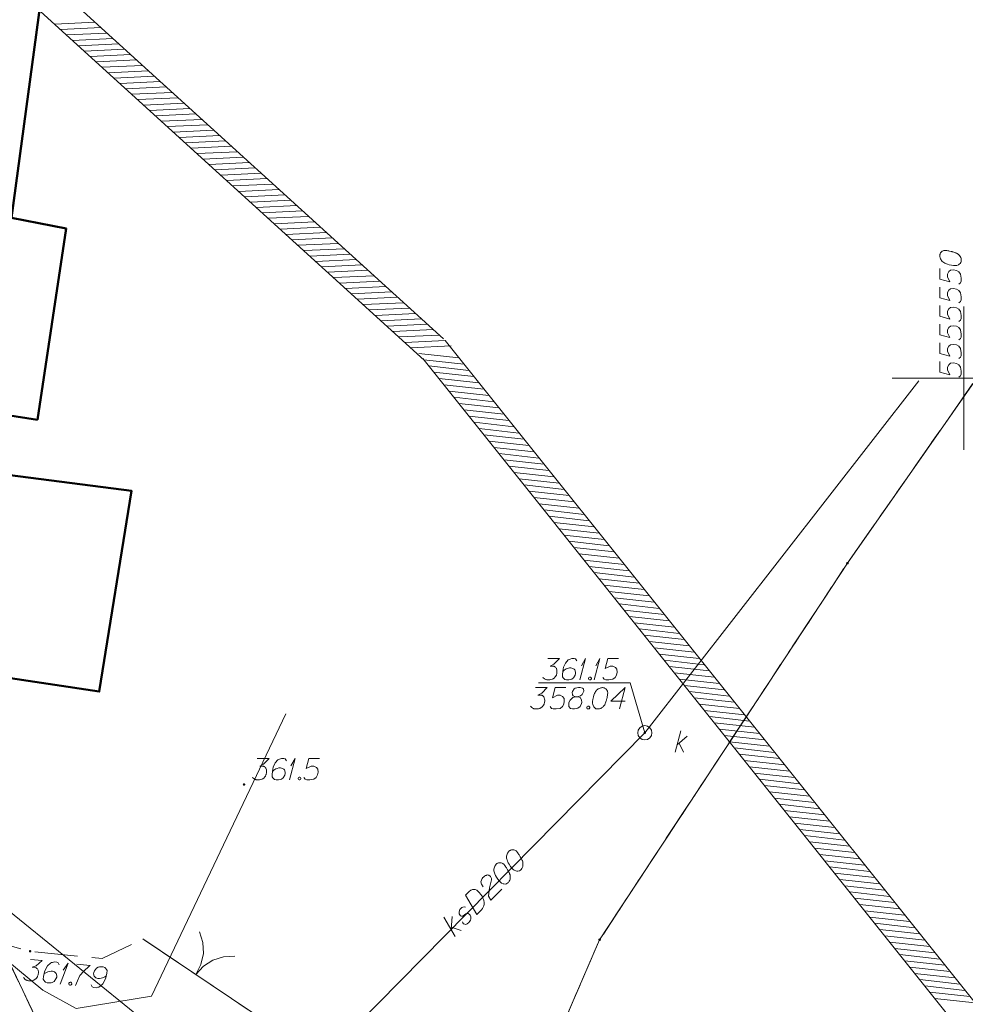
# Model space of a CAD drawing. Header units: metres. Extents: x 5554594 to 5556205, y 5636132 to 5636668.
# Tile 166 of 168: x 5555517 to 5555550, y 5636428 to 5636463. Entities that reach past the tile are written whole.
import ezdxf

# ---------------------------------------------------------------- set-up
doc = ezdxf.new("R2010")
doc.units = ezdxf.units.M
doc.header["$MEASUREMENT"] = 0
doc.header["$XCLIPFRAME"] = 0
for name, pattern in [('L_0_06', [2, 1.5, -0.5]), ('PRZER1-1', [2, 1, -1]), ('PRZER3-1', [4, 3, -1])]:
    doc.linetypes.add(name, pattern=pattern)
for name, color, linetype, lineweight in [('#digitalizacja', 7, 'Continuous', 18), ('#RASTER', 7, 'Continuous', 18), ('#skartowane', 7, 'Continuous', 18), ('#zakres', 7, 'Continuous', 18)]:
    doc.layers.add(name, color=color, linetype=linetype, lineweight=lineweight)
for name, color, linetype, lineweight, true_color in [('GEPPGD', 96, 'Continuous', 18, 0x008000), ('GESBZO', 18, 'Continuous', 50, 0x0a0909), ('GESDZI', 18, 'Continuous', 18, 0x0a0909), ('GESKKL', 96, 'PRZER3-1', 18, 0x008000), ('GESUZY', 96, 'PRZER1-1', 18, 0x008000)]:
    doc.layers.add(name, color=color, linetype=linetype, lineweight=lineweight, true_color=true_color)
picture_1 = doc.add_image_def('image2.tif', size_in_pixel=(18897, 11811))

# ---------------------------------------------------------------- blocks, each defined once
blk = doc.blocks.new('EPPGN')
blk.add_hatch(color=0).paths.add_polyline_path([(0, -0.09), (-0.027812, -0.085595), (-0.052901, -0.072812), (-0.072812, -0.052901), (-0.085595, -0.027812), (-0.09, 0), (-0.085595, 0.027812), (-0.072812, 0.052901), (-0.052901, 0.072812), (-0.027812, 0.085595), (0, 0.09), (0.027812, 0.085595), (0.052901, 0.072812), (0.072812, 0.052901), (0.085595, 0.027812), (0.09, 0), (0.085595, -0.027812), (0.072812, -0.052901), (0.052901, -0.072812), (0.027812, -0.085595)])
blk = doc.blocks.new('SLBRA')
at = {"color": 0, "flags": 128}
for points in [[(0, 0), (-0.068148, -0.517638), (-0.267949, -1), (-0.585786, -1.414214), (-1, -1.732051)], [(1, -1.732051), (0.585786, -1.414214), (0.267949, -1), (0.068148, -0.517638), (0, 0)]]:
    blk.add_lwpolyline(points, dxfattribs=at)
blk = doc.blocks.new('*U278')
at = {"layer": '#skartowane', "color": 7, "linetype": 'ByBlock', "lineweight": 18}
for q in [(5555526.455, 5636435.971), (5555526.508, 5636436.467)]:
    blk.add_line((5555526.656, 5636436.721), q, dxfattribs=at)
blk = doc.blocks.new('*U293')
at = {"layer": '#skartowane', "color": 7, "linetype": 'ByBlock', "lineweight": 18}
for q in [(5555518.45, 5636428.842), (5555518.554, 5636429.33)]:
    blk.add_line((5555518.727, 5636429.568), q, dxfattribs=at)
blk = doc.blocks.new('*U1594')
at = {"layer": '#digitalizacja', "color": 36, "linetype": 'ByBlock', "lineweight": 18, "true_color": 0x803300}
for p, q in [((5555539.921, 5636436.934), (5555540.122, 5636437.684)), ((5555539.992, 5636437.199), (5555540.346, 5636437.495)), ((5555540.063, 5636437.259), (5555540.216, 5636436.934))]:
    blk.add_line(p, q, dxfattribs=at)
blk = doc.blocks.new('*U1595')
at = {"layer": '#digitalizacja', "color": 36, "linetype": 'ByBlock', "lineweight": 18, "true_color": 0x803300}
for q in [(5555536.595, 5636439.462), (5555536.648, 5636439.958)]:
    blk.add_line((5555536.795, 5636440.212), q, dxfattribs=at)
blk = doc.blocks.new('*U1596')
at = {"layer": '#digitalizacja', "color": 36, "linetype": 'ByBlock', "lineweight": 18, "true_color": 0x803300}
for q in [(5555537.097, 5636439.462), (5555537.15, 5636439.958)]:
    blk.add_line((5555537.297, 5636440.212), q, dxfattribs=at)
blk = doc.blocks.new('*U1597')
at = {"layer": '#digitalizacja', "color": 36, "linetype": 'ByBlock', "lineweight": 18, "true_color": 0x803300}
for p, q in [((5555532.239, 5636430.506), (5555531.845, 5636431.175)), ((5555532.099, 5636430.743), (5555532.137, 5636431.202)), ((5555532.107, 5636430.835), (5555532.446, 5636430.716))]:
    blk.add_line(p, q, dxfattribs=at)

msp = doc.modelspace()

# ---------------------------------------------------------------- hatches: boundary and pattern name
at = {"layer": '#digitalizacja', "linetype": 'Continuous', "lineweight": 18}
h = msp.add_hatch(color=7, dxfattribs=at)
edge = h.paths.add_edge_path()
edge.add_arc((5555538.864, 5636437.616), 0.045, 0, 360)
at = {"layer": '#skartowane', "linetype": 'Continuous', "lineweight": 18}
h = msp.add_hatch(color=7, dxfattribs=at)
edge = h.paths.add_edge_path()
edge.add_arc((5555524.87, 5636435.81), 0.045, 0, 360)
h = msp.add_hatch(color=7, dxfattribs=at)
edge = h.paths.add_edge_path()
edge.add_arc((5555517.4, 5636429.99), 0.045, 0, 360)

# ---------------------------------------------------------------- linework, layer by layer
at = {"layer": '#digitalizacja', "color": 36, "linetype": 'Continuous', "lineweight": 18, "true_color": 0x803300}
for p, q in [((5555538.864, 5636437.616), (5555548.432, 5636449.9)), ((5555497.54, 5636446.88), (5555525.6, 5636424.155)), ((5555525.6, 5636424.155), (5555538.864, 5636437.616))]:
    msp.add_line(p, q, dxfattribs=at)
at = {"layer": '#digitalizacja', "color": 5, "linetype": 'Continuous', "lineweight": 18, "flags": 128}
msp.add_lwpolyline([(5555526.327, 5636438.276), (5555521.638, 5636428.426), (5555519.005, 5636427.984), (5555517.838, 5636428.631), (5555496.921, 5636445.974)], dxfattribs=at)
at = {"layer": '#digitalizacja', "color": 36, "linetype": 'Continuous', "lineweight": 18, "true_color": 0x803300, "flags": 128}
for points in [[(5555535.473, 5636440.212), (5555535.886, 5636440.212), (5555535.691, 5636440.011), (5555535.561, 5636439.946), (5555535.668, 5636439.946), (5555535.691, 5636439.94), (5555535.703, 5636439.934), (5555535.715, 5636439.928), (5555535.727, 5636439.922), (5555535.75, 5636439.905), (5555535.762, 5636439.887), (5555535.774, 5636439.869), (5555535.78, 5636439.851), (5555535.792, 5636439.81), (5555535.797, 5636439.775), (5555535.797, 5636439.757), (5555535.797, 5636439.733), (5555535.792, 5636439.698), (5555535.786, 5636439.674), (5555535.78, 5636439.651), (5555535.774, 5636439.633), (5555535.768, 5636439.621), (5555535.762, 5636439.609), (5555535.756, 5636439.598), (5555535.744, 5636439.58), (5555535.727, 5636439.556), (5555535.709, 5636439.539), (5555535.697, 5636439.527), (5555535.679, 5636439.515), (5555535.662, 5636439.503), (5555535.638, 5636439.491), (5555535.626, 5636439.485), (5555535.585, 5636439.474), (5555535.549, 5636439.468), (5555535.526, 5636439.462), (5555535.485, 5636439.462), (5555535.437, 5636439.468), (5555535.42, 5636439.474), (5555535.402, 5636439.48), (5555535.384, 5636439.485), (5555535.366, 5636439.497), (5555535.349, 5636439.509), (5555535.319, 5636439.533), (5555535.301, 5636439.556)], [(5555536.494, 5636440.129), (5555536.447, 5636440.194), (5555536.394, 5636440.212), (5555536.311, 5636440.212), (5555536.252, 5636440.188), (5555536.217, 5636440.176), (5555536.187, 5636440.159), (5555536.093, 5636440.052), (5555536.028, 5636439.911), (5555536.01, 5636439.834), (5555535.986, 5636439.663), (5555535.986, 5636439.574), (5555536.01, 5636439.539), (5555536.057, 5636439.491), (5555536.075, 5636439.48), (5555536.134, 5636439.462), (5555536.211, 5636439.462), (5555536.27, 5636439.474), (5555536.311, 5636439.485), (5555536.37, 5636439.533), (5555536.429, 5636439.627), (5555536.447, 5636439.686), (5555536.447, 5636439.733), (5555536.418, 5636439.81), (5555536.394, 5636439.84), (5555536.353, 5636439.863), (5555536.282, 5636439.881), (5555536.229, 5636439.881), (5555536.164, 5636439.863), (5555536.122, 5636439.846), (5555536.051, 5636439.798), (5555536.016, 5636439.769), (5555535.998, 5636439.751)], [(5555537.947, 5636440.212), (5555537.575, 5636440.212), (5555537.48, 5636439.857), (5555537.652, 5636439.946), (5555537.752, 5636439.946), (5555537.835, 5636439.893), (5555537.882, 5636439.834), (5555537.894, 5636439.733), (5555537.876, 5636439.633), (5555537.829, 5636439.55), (5555537.746, 5636439.485), (5555537.604, 5636439.462), (5555537.498, 5636439.462), (5555537.445, 5636439.485), (5555537.398, 5636439.55)], [(5555536.931, 5636439.562), (5555536.961, 5636439.562), (5555536.978, 5636439.55), (5555536.996, 5636439.527), (5555536.996, 5636439.497), (5555536.978, 5636439.474), (5555536.961, 5636439.462), (5555536.931, 5636439.462), (5555536.913, 5636439.474), (5555536.896, 5636439.497), (5555536.896, 5636439.527), (5555536.913, 5636439.55), (5555536.931, 5636439.562)], [(5555535.044, 5636439.197), (5555535.457, 5636439.197), (5555535.262, 5636438.996), (5555535.132, 5636438.931), (5555535.238, 5636438.931), (5555535.262, 5636438.925), (5555535.274, 5636438.919), (5555535.286, 5636438.913), (5555535.297, 5636438.907), (5555535.321, 5636438.889), (5555535.333, 5636438.872), (5555535.345, 5636438.854), (5555535.351, 5636438.836), (5555535.362, 5636438.795), (5555535.368, 5636438.76), (5555535.368, 5636438.742), (5555535.368, 5636438.718), (5555535.362, 5636438.683), (5555535.357, 5636438.659), (5555535.351, 5636438.636), (5555535.345, 5636438.618), (5555535.339, 5636438.606), (5555535.333, 5636438.594), (5555535.327, 5636438.582), (5555535.315, 5636438.565), (5555535.297, 5636438.541), (5555535.28, 5636438.523), (5555535.268, 5636438.512), (5555535.25, 5636438.5), (5555535.233, 5636438.488), (5555535.209, 5636438.476), (5555535.197, 5636438.47), (5555535.156, 5636438.458), (5555535.12, 5636438.453), (5555535.097, 5636438.447), (5555535.055, 5636438.447), (5555535.008, 5636438.453), (5555534.99, 5636438.458), (5555534.973, 5636438.464), (5555534.955, 5636438.47), (5555534.937, 5636438.482), (5555534.92, 5636438.494), (5555534.89, 5636438.517), (5555534.872, 5636438.541)], [(5555536.107, 5636439.197), (5555535.734, 5636439.197), (5555535.64, 5636438.842), (5555535.811, 5636438.931), (5555535.912, 5636438.931), (5555535.994, 5636438.878), (5555536.042, 5636438.819), (5555536.053, 5636438.718), (5555536.036, 5636438.618), (5555535.988, 5636438.535), (5555535.906, 5636438.47), (5555535.764, 5636438.447), (5555535.658, 5636438.447), (5555535.605, 5636438.47), (5555535.557, 5636438.535)], [(5555536.443, 5636438.872), (5555536.526, 5636438.872), (5555536.549, 5636438.878), (5555536.62, 5636438.907), (5555536.673, 5636438.954), (5555536.732, 5636439.067), (5555536.726, 5636439.149), (5555536.685, 5636439.179), (5555536.603, 5636439.197), (5555536.543, 5636439.197), (5555536.431, 5636439.179), (5555536.396, 5636439.149), (5555536.337, 5636439.061), (5555536.331, 5636439.031), (5555536.343, 5636438.943), (5555536.366, 5636438.907), (5555536.443, 5636438.872), (5555536.349, 5636438.848), (5555536.26, 5636438.76), (5555536.213, 5636438.671), (5555536.207, 5636438.641), (5555536.213, 5636438.529), (5555536.266, 5636438.47), (5555536.337, 5636438.447), (5555536.408, 5636438.447), (5555536.52, 5636438.476), (5555536.603, 5636438.529), (5555536.656, 5636438.636), (5555536.662, 5636438.671), (5555536.656, 5636438.765), (5555536.608, 5636438.848), (5555536.526, 5636438.872)], [(5555537.394, 5636439.197), (5555537.382, 5636439.197), (5555537.346, 5636439.191), (5555537.323, 5636439.185), (5555537.305, 5636439.179), (5555537.276, 5636439.167), (5555537.24, 5636439.149), (5555537.211, 5636439.132), (5555537.181, 5636439.108), (5555537.163, 5636439.084), (5555537.146, 5636439.055), (5555537.128, 5636439.025), (5555537.11, 5636438.99), (5555537.098, 5636438.966), (5555537.087, 5636438.931), (5555537.069, 5636438.872), (5555537.051, 5636438.783), (5555537.039, 5636438.712), (5555537.039, 5636438.647), (5555537.045, 5636438.6), (5555537.069, 5636438.547), (5555537.087, 5636438.517), (5555537.116, 5636438.482), (5555537.152, 5636438.458), (5555537.169, 5636438.453), (5555537.205, 5636438.447), (5555537.234, 5636438.447), (5555537.282, 5636438.453), (5555537.323, 5636438.464), (5555537.352, 5636438.482), (5555537.394, 5636438.512), (5555537.411, 5636438.529), (5555537.435, 5636438.553), (5555537.453, 5636438.576), (5555537.465, 5636438.594), (5555537.476, 5636438.624), (5555537.482, 5636438.636), (5555537.494, 5636438.665), (5555537.506, 5636438.701), (5555537.518, 5636438.736), (5555537.524, 5636438.76), (5555537.53, 5636438.777), (5555537.535, 5636438.801), (5555537.547, 5636438.854), (5555537.553, 5636438.884), (5555537.559, 5636438.913), (5555537.565, 5636438.954), (5555537.571, 5636439.008), (5555537.571, 5636439.025), (5555537.565, 5636439.049), (5555537.559, 5636439.072), (5555537.541, 5636439.108), (5555537.524, 5636439.132), (5555537.506, 5636439.149), (5555537.482, 5636439.167), (5555537.459, 5636439.179), (5555537.441, 5636439.185), (5555537.423, 5636439.191), (5555537.394, 5636439.197)], [(5555538.179, 5636438.724), (5555537.671, 5636438.724), (5555538.179, 5636439.197), (5555537.978, 5636438.447)], [(5555536.874, 5636438.547), (5555536.904, 5636438.547), (5555536.921, 5636438.535), (5555536.939, 5636438.512), (5555536.939, 5636438.482), (5555536.921, 5636438.458), (5555536.904, 5636438.447), (5555536.874, 5636438.447), (5555536.856, 5636438.458), (5555536.839, 5636438.482), (5555536.839, 5636438.512), (5555536.856, 5636438.535), (5555536.874, 5636438.547)], [(5555534.121, 5636433.484), (5555534.112, 5636433.476), (5555534.092, 5636433.446), (5555534.079, 5636433.425), (5555534.071, 5636433.409), (5555534.059, 5636433.379), (5555534.046, 5636433.342), (5555534.038, 5636433.308), (5555534.034, 5636433.271), (5555534.039, 5636433.241), (5555534.047, 5636433.208), (5555534.056, 5636433.175), (5555534.069, 5636433.137), (5555534.077, 5636433.112), (5555534.094, 5636433.079), (5555534.124, 5636433.025), (5555534.175, 5636432.95), (5555534.217, 5636432.892), (5555534.263, 5636432.846), (5555534.301, 5636432.817), (5555534.355, 5636432.797), (5555534.389, 5636432.789), (5555534.435, 5636432.785), (5555534.476, 5636432.794), (5555534.493, 5636432.802), (5555534.522, 5636432.823), (5555534.543, 5636432.844), (5555534.572, 5636432.882), (5555534.592, 5636432.92), (5555534.601, 5636432.953), (5555534.608, 5636433.003), (5555534.608, 5636433.028), (5555534.608, 5636433.062), (5555534.604, 5636433.091), (5555534.599, 5636433.112), (5555534.587, 5636433.141), (5555534.582, 5636433.154), (5555534.57, 5636433.183), (5555534.553, 5636433.216), (5555534.536, 5636433.249), (5555534.523, 5636433.27), (5555534.515, 5636433.287), (5555534.502, 5636433.307), (5555534.472, 5636433.353), (5555534.455, 5636433.378), (5555534.438, 5636433.403), (5555534.413, 5636433.436), (5555534.379, 5636433.478), (5555534.367, 5636433.49), (5555534.346, 5636433.503), (5555534.325, 5636433.515), (5555534.287, 5636433.527), (5555534.258, 5636433.531), (5555534.233, 5636433.531), (5555534.204, 5636433.527), (5555534.179, 5636433.518), (5555534.162, 5636433.51), (5555534.146, 5636433.501), (5555534.121, 5636433.484)], [(5555533.677, 5636433.034), (5555533.669, 5636433.026), (5555533.648, 5636432.996), (5555533.636, 5636432.975), (5555533.628, 5636432.959), (5555533.615, 5636432.929), (5555533.603, 5636432.892), (5555533.595, 5636432.858), (5555533.591, 5636432.821), (5555533.595, 5636432.791), (5555533.604, 5636432.758), (5555533.613, 5636432.725), (5555533.625, 5636432.687), (5555533.634, 5636432.662), (5555533.651, 5636432.629), (5555533.681, 5636432.575), (5555533.731, 5636432.5), (5555533.773, 5636432.442), (5555533.82, 5636432.396), (5555533.857, 5636432.367), (5555533.912, 5636432.347), (5555533.945, 5636432.339), (5555533.991, 5636432.335), (5555534.033, 5636432.344), (5555534.05, 5636432.352), (5555534.079, 5636432.373), (5555534.099, 5636432.394), (5555534.128, 5636432.432), (5555534.149, 5636432.47), (5555534.157, 5636432.503), (5555534.165, 5636432.553), (5555534.165, 5636432.578), (5555534.165, 5636432.612), (5555534.16, 5636432.641), (5555534.156, 5636432.662), (5555534.143, 5636432.691), (5555534.139, 5636432.704), (5555534.126, 5636432.733), (5555534.109, 5636432.766), (5555534.092, 5636432.799), (5555534.08, 5636432.82), (5555534.071, 5636432.837), (5555534.058, 5636432.857), (5555534.029, 5636432.903), (5555534.012, 5636432.928), (5555533.995, 5636432.953), (5555533.97, 5636432.986), (5555533.936, 5636433.028), (5555533.923, 5636433.04), (5555533.903, 5636433.053), (5555533.882, 5636433.065), (5555533.844, 5636433.077), (5555533.815, 5636433.081), (5555533.79, 5636433.081), (5555533.76, 5636433.077), (5555533.735, 5636433.068), (5555533.719, 5636433.06), (5555533.702, 5636433.051), (5555533.677, 5636433.034)], [(5555533.22, 5636432.233), (5555533.16, 5636432.333), (5555533.143, 5636432.416), (5555533.159, 5636432.475), (5555533.184, 5636432.525), (5555533.209, 5636432.559), (5555533.229, 5636432.58), (5555533.271, 5636432.614), (5555533.304, 5636432.631), (5555533.321, 5636432.639), (5555533.358, 5636432.652), (5555533.388, 5636432.648), (5555533.413, 5636432.64), (5555533.43, 5636432.631), (5555533.451, 5636432.619), (5555533.472, 5636432.598), (5555533.488, 5636432.573), (5555533.497, 5636432.557), (5555533.505, 5636432.532), (5555533.51, 5636432.503), (5555533.51, 5636432.478), (5555533.445, 5636432.201), (5555533.406, 5636431.917), (5555533.49, 5636431.776), (5555533.867, 5636432.159)], [(5555532.604, 5636431.945), (5555532.745, 5636432.088), (5555532.778, 5636432.113), (5555532.794, 5636432.122), (5555532.824, 5636432.134), (5555532.844, 5636432.139), (5555532.865, 5636432.143), (5555532.907, 5636432.143), (5555532.936, 5636432.139), (5555532.999, 5636432.119), (5555533.092, 5636432.028), (5555533.13, 5636431.982), (5555533.146, 5636431.957), (5555533.163, 5636431.932), (5555533.18, 5636431.907), (5555533.193, 5636431.878), (5555533.21, 5636431.845), (5555533.231, 5636431.791), (5555533.24, 5636431.766), (5555533.253, 5636431.686), (5555533.249, 5636431.632), (5555533.237, 5636431.578), (5555533.216, 5636431.523), (5555533.192, 5636431.481), (5555533.159, 5636431.439), (5555532.997, 5636431.275), (5555532.604, 5636431.945)], [(5555532.603, 5636431.523), (5555532.561, 5636431.539), (5555532.511, 5636431.531), (5555532.477, 5636431.514), (5555532.436, 5636431.48), (5555532.407, 5636431.442), (5555532.382, 5636431.367), (5555532.383, 5636431.3), (5555532.4, 5636431.258), (5555532.429, 5636431.221), (5555532.459, 5636431.209), (5555532.488, 5636431.213), (5555532.5, 5636431.217), (5555532.534, 5636431.234), (5555532.567, 5636431.26), (5555532.617, 5636431.293), (5555532.65, 5636431.31), (5555532.696, 5636431.307), (5555532.734, 5636431.286), (5555532.768, 5636431.244), (5555532.785, 5636431.194), (5555532.789, 5636431.124), (5555532.777, 5636431.078), (5555532.752, 5636431.036), (5555532.715, 5636430.989), (5555532.661, 5636430.943), (5555532.611, 5636430.926), (5555532.574, 5636430.93), (5555532.536, 5636430.95), (5555532.506, 5636430.979), (5555532.494, 5636431.017)]]:
    msp.add_lwpolyline(points, dxfattribs=at)
at = {"layer": '#digitalizacja', "color": 7, "linetype": 'Continuous', "lineweight": 18, "flags": 128}
msp.add_lwpolyline([(5555535.154, 5636439.365), (5555538.348, 5636439.365), (5555538.864, 5636437.616)], dxfattribs=at)
at = {"layer": '#digitalizacja', "color": 36, "linetype": 'Continuous', "lineweight": 18, "true_color": 0x803300}
msp.add_circle((5555538.864, 5636437.616), 0.25, dxfattribs=at)
at = {"layer": '#skartowane', "color": 7, "linetype": 'Continuous', "lineweight": 18}
msp.add_line((5555521.33, 5636430.42), (5555525.04, 5636427.93), dxfattribs=at)
at = {"layer": '#skartowane', "color": 7, "linetype": 'L_0_06', "lineweight": 18, "flags": 128}
msp.add_lwpolyline([(5555523.62, 5636400.34), (5555522.93, 5636399.83), (5555521.94, 5636396.63), (5555519.13, 5636396.98), (5555520.4, 5636407.92), (5555519.76, 5636408.76), (5555518.17, 5636415.97), (5555516.69, 5636419.92), (5555513.22, 5636426.28), (5555507.7, 5636431.28), (5555495.03, 5636442.55), (5555497.55, 5636445.67), (5555510.37, 5636434.83), (5555515.51, 5636430.51), (5555517.4, 5636429.99), (5555519.91, 5636429.73), (5555521.33, 5636430.42), (5555525.04, 5636427.93), (5555526.54, 5636426.97), (5555528.86, 5636426.67), (5555531.07, 5636426.79), (5555533.23, 5636427.66), (5555535.2, 5636426.14), (5555526.67, 5636409.15), (5555526.12, 5636407.57), (5555526.26, 5636407.12), (5555523.62, 5636400.34)], close=True, dxfattribs=at)
at = {"layer": '#skartowane', "color": 7, "linetype": 'Continuous', "lineweight": 18, "flags": 128}
for points in [[(5555525.333, 5636436.721), (5555525.747, 5636436.721), (5555525.552, 5636436.521), (5555525.422, 5636436.456), (5555525.528, 5636436.456), (5555525.552, 5636436.45), (5555525.564, 5636436.444), (5555525.575, 5636436.438), (5555525.587, 5636436.432), (5555525.611, 5636436.414), (5555525.623, 5636436.397), (5555525.635, 5636436.379), (5555525.64, 5636436.361), (5555525.652, 5636436.32), (5555525.658, 5636436.284), (5555525.658, 5636436.267), (5555525.658, 5636436.243), (5555525.652, 5636436.208), (5555525.646, 5636436.184), (5555525.64, 5636436.16), (5555525.635, 5636436.143), (5555525.629, 5636436.131), (5555525.623, 5636436.119), (5555525.617, 5636436.107), (5555525.605, 5636436.09), (5555525.587, 5636436.066), (5555525.57, 5636436.048), (5555525.558, 5636436.036), (5555525.54, 5636436.025), (5555525.522, 5636436.013), (5555525.499, 5636436.001), (5555525.487, 5636435.995), (5555525.446, 5636435.983), (5555525.41, 5636435.977), (5555525.386, 5636435.971), (5555525.345, 5636435.971), (5555525.298, 5636435.977), (5555525.28, 5636435.983), (5555525.263, 5636435.989), (5555525.245, 5636435.995), (5555525.227, 5636436.007), (5555525.209, 5636436.019), (5555525.18, 5636436.042), (5555525.162, 5636436.066)], [(5555526.355, 5636436.639), (5555526.308, 5636436.704), (5555526.255, 5636436.721), (5555526.172, 5636436.721), (5555526.113, 5636436.698), (5555526.077, 5636436.686), (5555526.048, 5636436.668), (5555525.953, 5636436.562), (5555525.888, 5636436.42), (5555525.871, 5636436.344), (5555525.847, 5636436.172), (5555525.847, 5636436.084), (5555525.871, 5636436.048), (5555525.918, 5636436.001), (5555525.936, 5636435.989), (5555525.995, 5636435.971), (5555526.071, 5636435.971), (5555526.131, 5636435.983), (5555526.172, 5636435.995), (5555526.231, 5636436.042), (5555526.29, 5636436.137), (5555526.308, 5636436.196), (5555526.308, 5636436.243), (5555526.278, 5636436.32), (5555526.255, 5636436.349), (5555526.213, 5636436.373), (5555526.142, 5636436.391), (5555526.089, 5636436.391), (5555526.024, 5636436.373), (5555525.983, 5636436.355), (5555525.912, 5636436.308), (5555525.877, 5636436.279), (5555525.859, 5636436.261)], [(5555527.506, 5636436.721), (5555527.134, 5636436.721), (5555527.04, 5636436.367), (5555527.211, 5636436.456), (5555527.311, 5636436.456), (5555527.394, 5636436.403), (5555527.441, 5636436.344), (5555527.453, 5636436.243), (5555527.436, 5636436.143), (5555527.388, 5636436.06), (5555527.306, 5636435.995), (5555527.164, 5636435.971), (5555527.058, 5636435.971), (5555527.004, 5636435.995), (5555526.957, 5636436.06)], [(5555526.792, 5636436.072), (5555526.821, 5636436.072), (5555526.839, 5636436.06), (5555526.857, 5636436.036), (5555526.857, 5636436.007), (5555526.839, 5636435.983), (5555526.821, 5636435.971), (5555526.792, 5636435.971), (5555526.774, 5636435.983), (5555526.756, 5636436.007), (5555526.756, 5636436.036), (5555526.774, 5636436.06), (5555526.792, 5636436.072)], [(5555517.412, 5636429.704), (5555517.823, 5636429.661), (5555517.608, 5636429.482), (5555517.472, 5636429.43), (5555517.578, 5636429.42), (5555517.601, 5636429.411), (5555517.612, 5636429.404), (5555517.623, 5636429.397), (5555517.634, 5636429.39), (5555517.656, 5636429.37), (5555517.666, 5636429.351), (5555517.676, 5636429.332), (5555517.68, 5636429.314), (5555517.688, 5636429.272), (5555517.69, 5636429.236), (5555517.688, 5636429.218), (5555517.686, 5636429.195), (5555517.676, 5636429.16), (5555517.668, 5636429.137), (5555517.659, 5636429.114), (5555517.652, 5636429.097), (5555517.645, 5636429.086), (5555517.637, 5636429.075), (5555517.63, 5636429.064), (5555517.617, 5636429.047), (5555517.597, 5636429.026), (5555517.577, 5636429.01), (5555517.564, 5636429), (5555517.546, 5636428.99), (5555517.527, 5636428.98), (5555517.502, 5636428.97), (5555517.49, 5636428.966), (5555517.447, 5636428.958), (5555517.411, 5636428.956), (5555517.387, 5636428.952), (5555517.346, 5636428.957), (5555517.3, 5636428.968), (5555517.283, 5636428.975), (5555517.266, 5636428.983), (5555517.249, 5636428.991), (5555517.232, 5636429.004), (5555517.216, 5636429.018), (5555517.189, 5636429.044), (5555517.174, 5636429.07)], [(5555518.419, 5636429.516), (5555518.379, 5636429.586), (5555518.328, 5636429.609), (5555518.246, 5636429.618), (5555518.185, 5636429.6), (5555518.148, 5636429.592), (5555518.117, 5636429.577), (5555518.012, 5636429.481), (5555517.933, 5636429.347), (5555517.907, 5636429.273), (5555517.866, 5636429.105), (5555517.857, 5636429.017), (5555517.877, 5636428.979), (5555517.919, 5636428.927), (5555517.935, 5636428.914), (5555517.992, 5636428.89), (5555518.069, 5636428.882), (5555518.129, 5636428.888), (5555518.171, 5636428.895), (5555518.235, 5636428.936), (5555518.303, 5636429.024), (5555518.327, 5636429.081), (5555518.332, 5636429.128), (5555518.31, 5636429.207), (5555518.29, 5636429.239), (5555518.251, 5636429.267), (5555518.182, 5636429.292), (5555518.13, 5636429.297), (5555518.063, 5636429.286), (5555518.02, 5636429.273), (5555517.945, 5636429.233), (5555517.907, 5636429.207), (5555517.887, 5636429.192)], [(5555519.027, 5636429.537), (5555519.497, 5636429.488), (5555519.464, 5636429.462), (5555519.275, 5636429.297), (5555519.141, 5636429.145), (5555519.05, 5636428.958), (5555518.985, 5636428.787)], [(5555519.528, 5636428.814), (5555519.568, 5636428.744), (5555519.619, 5636428.721), (5555519.701, 5636428.713), (5555519.763, 5636428.73), (5555519.799, 5636428.738), (5555519.83, 5636428.753), (5555519.935, 5636428.849), (5555520.014, 5636428.983), (5555520.04, 5636429.058), (5555520.081, 5636429.226), (5555520.09, 5636429.314), (5555520.07, 5636429.351), (5555520.028, 5636429.403), (5555520.012, 5636429.417), (5555519.955, 5636429.441), (5555519.879, 5636429.448), (5555519.819, 5636429.443), (5555519.776, 5636429.435), (5555519.713, 5636429.394), (5555519.644, 5636429.306), (5555519.62, 5636429.25), (5555519.616, 5636429.203), (5555519.637, 5636429.123), (5555519.658, 5636429.091), (5555519.696, 5636429.064), (5555519.765, 5636429.039), (5555519.818, 5636429.033), (5555519.884, 5636429.044), (5555519.927, 5636429.057), (5555520.003, 5636429.097), (5555520.041, 5636429.123), (5555520.06, 5636429.139)], [(5555518.796, 5636428.908), (5555518.825, 5636428.905), (5555518.841, 5636428.891), (5555518.857, 5636428.866), (5555518.853, 5636428.836), (5555518.833, 5636428.815), (5555518.815, 5636428.805), (5555518.785, 5636428.808), (5555518.769, 5636428.821), (5555518.754, 5636428.847), (5555518.757, 5636428.876), (5555518.777, 5636428.898), (5555518.796, 5636428.908)]]:
    msp.add_lwpolyline(points, dxfattribs=at)
at = {"layer": '#zakres', "color": 134, "linetype": 'Continuous', "lineweight": 18}
for p, q in [((5555531.836, 5636451.37), (5555508.502, 5636472.569)), ((5555531.164, 5636450.63), (5555507.829, 5636471.829)), ((5555518.263, 5636462.357), (5555519.661, 5636462.425)), ((5555518.47, 5636462.169), (5555519.868, 5636462.236)), ((5555518.677, 5636461.981), (5555520.075, 5636462.048)), ((5555518.884, 5636461.793), (5555520.283, 5636461.86)), ((5555519.091, 5636461.604), (5555520.49, 5636461.671)), ((5555519.299, 5636461.416), (5555520.697, 5636461.483)), ((5555519.506, 5636461.228), (5555520.904, 5636461.295)), ((5555519.713, 5636461.04), (5555521.112, 5636461.107)), ((5555519.92, 5636460.851), (5555521.319, 5636460.918)), ((5555520.128, 5636460.663), (5555521.526, 5636460.73)), ((5555520.335, 5636460.475), (5555521.733, 5636460.542)), ((5555520.542, 5636460.286), (5555521.941, 5636460.353)), ((5555520.749, 5636460.098), (5555522.148, 5636460.165)), ((5555520.957, 5636459.91), (5555522.355, 5636459.977)), ((5555521.164, 5636459.722), (5555522.562, 5636459.789)), ((5555521.371, 5636459.533), (5555522.77, 5636459.6)), ((5555521.578, 5636459.345), (5555522.977, 5636459.412)), ((5555521.786, 5636459.157), (5555523.184, 5636459.224)), ((5555521.993, 5636458.968), (5555523.391, 5636459.035)), ((5555522.2, 5636458.78), (5555523.599, 5636458.847)), ((5555522.407, 5636458.592), (5555523.806, 5636458.659)), ((5555522.615, 5636458.404), (5555524.013, 5636458.471)), ((5555522.822, 5636458.215), (5555524.22, 5636458.282)), ((5555523.029, 5636458.027), (5555524.428, 5636458.094)), ((5555523.236, 5636457.839), (5555524.635, 5636457.906)), ((5555523.444, 5636457.65), (5555524.842, 5636457.717)), ((5555523.651, 5636457.462), (5555525.049, 5636457.529)), ((5555523.858, 5636457.274), (5555525.257, 5636457.341)), ((5555524.065, 5636457.086), (5555525.464, 5636457.153)), ((5555524.273, 5636456.897), (5555525.671, 5636456.964)), ((5555524.48, 5636456.709), (5555525.878, 5636456.776)), ((5555524.687, 5636456.521), (5555526.085, 5636456.588)), ((5555524.894, 5636456.332), (5555526.293, 5636456.4)), ((5555525.102, 5636456.144), (5555526.5, 5636456.211)), ((5555525.309, 5636455.956), (5555526.707, 5636456.023)), ((5555525.516, 5636455.768), (5555526.914, 5636455.835)), ((5555525.723, 5636455.579), (5555527.122, 5636455.646)), ((5555525.931, 5636455.391), (5555527.329, 5636455.458)), ((5555526.138, 5636455.203), (5555527.536, 5636455.27)), ((5555526.345, 5636455.015), (5555527.743, 5636455.082)), ((5555526.552, 5636454.826), (5555527.951, 5636454.893)), ((5555526.76, 5636454.638), (5555528.158, 5636454.705)), ((5555526.967, 5636454.45), (5555528.365, 5636454.517)), ((5555527.174, 5636454.261), (5555528.572, 5636454.328)), ((5555527.381, 5636454.073), (5555528.78, 5636454.14)), ((5555527.589, 5636453.885), (5555528.987, 5636453.952)), ((5555527.796, 5636453.697), (5555529.194, 5636453.764)), ((5555528.003, 5636453.508), (5555529.401, 5636453.575)), ((5555528.21, 5636453.32), (5555529.609, 5636453.387)), ((5555528.417, 5636453.132), (5555529.816, 5636453.199)), ((5555528.625, 5636452.943), (5555530.023, 5636453.01)), ((5555528.832, 5636452.755), (5555530.23, 5636452.822)), ((5555529.039, 5636452.567), (5555530.438, 5636452.634)), ((5555529.246, 5636452.379), (5555530.645, 5636452.446)), ((5555529.454, 5636452.19), (5555530.852, 5636452.257)), ((5555529.661, 5636452.002), (5555531.059, 5636452.069)), ((5555529.868, 5636451.814), (5555531.267, 5636451.881)), ((5555530.075, 5636451.625), (5555531.474, 5636451.693)), ((5555530.283, 5636451.437), (5555531.681, 5636451.504)), ((5555530.49, 5636451.249), (5555531.888, 5636451.316)), ((5555530.697, 5636451.061), (5555532.096, 5636451.128)), ((5555553.49, 5636424.312), (5555531.89, 5636451.312)), ((5555530.977, 5636450.861), (5555532.369, 5636450.706)), ((5555552.71, 5636423.688), (5555531.11, 5636450.688)), ((5555531.152, 5636450.642), (5555532.544, 5636450.488)), ((5555531.327, 5636450.424), (5555532.719, 5636450.269)), ((5555531.502, 5636450.205), (5555532.893, 5636450.051)), ((5555531.677, 5636449.987), (5555533.068, 5636449.832)), ((5555531.852, 5636449.768), (5555533.243, 5636449.613)), ((5555532.027, 5636449.549), (5555533.418, 5636449.395)), ((5555532.202, 5636449.331), (5555533.593, 5636449.176)), ((5555532.377, 5636449.112), (5555533.768, 5636448.957)), ((5555532.551, 5636448.893), (5555533.943, 5636448.739)), ((5555532.726, 5636448.675), (5555534.118, 5636448.52)), ((5555532.901, 5636448.456), (5555534.293, 5636448.301)), ((5555533.076, 5636448.237), (5555534.468, 5636448.083)), ((5555533.251, 5636448.019), (5555534.643, 5636447.864)), ((5555533.426, 5636447.8), (5555534.817, 5636447.645)), ((5555533.601, 5636447.581), (5555534.992, 5636447.427)), ((5555533.776, 5636447.363), (5555535.167, 5636447.208)), ((5555533.951, 5636447.144), (5555535.342, 5636446.99)), ((5555534.126, 5636446.926), (5555535.517, 5636446.771)), ((5555534.301, 5636446.707), (5555535.692, 5636446.552)), ((5555534.476, 5636446.488), (5555535.867, 5636446.334)), ((5555534.65, 5636446.27), (5555536.042, 5636446.115)), ((5555534.825, 5636446.051), (5555536.217, 5636445.896)), ((5555535, 5636445.832), (5555536.392, 5636445.678)), ((5555535.175, 5636445.614), (5555536.567, 5636445.459)), ((5555535.35, 5636445.395), (5555536.742, 5636445.24)), ((5555535.525, 5636445.176), (5555536.916, 5636445.022)), ((5555535.7, 5636444.958), (5555537.091, 5636444.803)), ((5555535.875, 5636444.739), (5555537.266, 5636444.584)), ((5555536.05, 5636444.52), (5555537.441, 5636444.366)), ((5555536.225, 5636444.302), (5555537.616, 5636444.147)), ((5555536.4, 5636444.083), (5555537.791, 5636443.929)), ((5555536.575, 5636443.865), (5555537.966, 5636443.71)), ((5555536.749, 5636443.646), (5555538.141, 5636443.491)), ((5555536.924, 5636443.427), (5555538.316, 5636443.273)), ((5555537.099, 5636443.209), (5555538.491, 5636443.054)), ((5555537.274, 5636442.99), (5555538.666, 5636442.835)), ((5555537.449, 5636442.771), (5555538.841, 5636442.617)), ((5555537.624, 5636442.553), (5555539.015, 5636442.398)), ((5555537.799, 5636442.334), (5555539.19, 5636442.179)), ((5555537.974, 5636442.115), (5555539.365, 5636441.961)), ((5555538.149, 5636441.897), (5555539.54, 5636441.742)), ((5555538.324, 5636441.678), (5555539.715, 5636441.523)), ((5555538.499, 5636441.459), (5555539.89, 5636441.305)), ((5555538.673, 5636441.241), (5555540.065, 5636441.086)), ((5555538.848, 5636441.022), (5555540.24, 5636440.868)), ((5555539.023, 5636440.804), (5555540.415, 5636440.649)), ((5555539.198, 5636440.585), (5555540.59, 5636440.43)), ((5555539.373, 5636440.366), (5555540.765, 5636440.212)), ((5555539.548, 5636440.148), (5555540.939, 5636439.993)), ((5555539.723, 5636439.929), (5555541.114, 5636439.774)), ((5555539.898, 5636439.71), (5555541.289, 5636439.556)), ((5555540.073, 5636439.492), (5555541.464, 5636439.337)), ((5555540.248, 5636439.273), (5555541.639, 5636439.118)), ((5555540.423, 5636439.054), (5555541.814, 5636438.9)), ((5555540.598, 5636438.836), (5555541.989, 5636438.681)), ((5555540.772, 5636438.617), (5555542.164, 5636438.462)), ((5555540.947, 5636438.398), (5555542.339, 5636438.244)), ((5555541.122, 5636438.18), (5555542.514, 5636438.025)), ((5555541.297, 5636437.961), (5555542.689, 5636437.807)), ((5555541.472, 5636437.743), (5555542.864, 5636437.588)), ((5555541.647, 5636437.524), (5555543.038, 5636437.369)), ((5555541.822, 5636437.305), (5555543.213, 5636437.151)), ((5555541.997, 5636437.087), (5555543.388, 5636436.932)), ((5555542.172, 5636436.868), (5555543.563, 5636436.713)), ((5555542.347, 5636436.649), (5555543.738, 5636436.495)), ((5555542.522, 5636436.431), (5555543.913, 5636436.276)), ((5555542.697, 5636436.212), (5555544.088, 5636436.057)), ((5555542.871, 5636435.993), (5555544.263, 5636435.839)), ((5555543.046, 5636435.775), (5555544.438, 5636435.62)), ((5555543.221, 5636435.556), (5555544.613, 5636435.401)), ((5555543.396, 5636435.337), (5555544.788, 5636435.183)), ((5555543.571, 5636435.119), (5555544.963, 5636434.964)), ((5555543.746, 5636434.9), (5555545.137, 5636434.746)), ((5555543.921, 5636434.682), (5555545.312, 5636434.527)), ((5555544.096, 5636434.463), (5555545.487, 5636434.308)), ((5555544.271, 5636434.244), (5555545.662, 5636434.09)), ((5555544.446, 5636434.026), (5555545.837, 5636433.871)), ((5555544.621, 5636433.807), (5555546.012, 5636433.652)), ((5555544.795, 5636433.588), (5555546.187, 5636433.434)), ((5555544.97, 5636433.37), (5555546.362, 5636433.215)), ((5555545.145, 5636433.151), (5555546.537, 5636432.996)), ((5555545.32, 5636432.932), (5555546.712, 5636432.778)), ((5555545.495, 5636432.714), (5555546.887, 5636432.559)), ((5555545.67, 5636432.495), (5555547.062, 5636432.34)), ((5555545.845, 5636432.276), (5555547.236, 5636432.122)), ((5555546.02, 5636432.058), (5555547.411, 5636431.903)), ((5555546.195, 5636431.839), (5555547.586, 5636431.685)), ((5555546.37, 5636431.62), (5555547.761, 5636431.466)), ((5555546.545, 5636431.402), (5555547.936, 5636431.247)), ((5555546.72, 5636431.183), (5555548.111, 5636431.029)), ((5555546.894, 5636430.965), (5555548.286, 5636430.81)), ((5555547.069, 5636430.746), (5555548.461, 5636430.591)), ((5555547.244, 5636430.527), (5555548.636, 5636430.373)), ((5555547.419, 5636430.309), (5555548.811, 5636430.154)), ((5555547.594, 5636430.09), (5555548.986, 5636429.935)), ((5555547.769, 5636429.871), (5555549.16, 5636429.717)), ((5555547.944, 5636429.653), (5555549.335, 5636429.498)), ((5555548.119, 5636429.434), (5555549.51, 5636429.279)), ((5555548.294, 5636429.215), (5555549.685, 5636429.061)), ((5555548.469, 5636428.997), (5555549.86, 5636428.842)), ((5555548.644, 5636428.778), (5555550.035, 5636428.624)), ((5555548.819, 5636428.559), (5555550.21, 5636428.405)), ((5555548.993, 5636428.341), (5555550.385, 5636428.186))]:
    msp.add_line(p, q, dxfattribs=at)
at = {"color": 7, "linetype": 'Continuous', "lineweight": 18, "flags": 128}
for points in [[(5555549.162, 5636454.284), (5555549.162, 5636454.272), (5555549.168, 5636454.237), (5555549.174, 5636454.213), (5555549.18, 5636454.195), (5555549.192, 5636454.166), (5555549.209, 5636454.13), (5555549.227, 5636454.101), (5555549.251, 5636454.071), (5555549.274, 5636454.054), (5555549.304, 5636454.036), (5555549.334, 5636454.018), (5555549.369, 5636454), (5555549.393, 5636453.989), (5555549.428, 5636453.977), (5555549.487, 5636453.959), (5555549.576, 5636453.941), (5555549.646, 5636453.929), (5555549.711, 5636453.929), (5555549.759, 5636453.935), (5555549.812, 5636453.959), (5555549.841, 5636453.977), (5555549.877, 5636454.006), (5555549.9, 5636454.042), (5555549.906, 5636454.059), (5555549.912, 5636454.095), (5555549.912, 5636454.124), (5555549.906, 5636454.172), (5555549.894, 5636454.213), (5555549.877, 5636454.243), (5555549.847, 5636454.284), (5555549.83, 5636454.302), (5555549.806, 5636454.325), (5555549.782, 5636454.343), (5555549.765, 5636454.355), (5555549.735, 5636454.366), (5555549.723, 5636454.372), (5555549.694, 5636454.384), (5555549.658, 5636454.396), (5555549.623, 5636454.408), (5555549.599, 5636454.414), (5555549.582, 5636454.42), (5555549.558, 5636454.426), (5555549.505, 5636454.437), (5555549.475, 5636454.443), (5555549.446, 5636454.449), (5555549.404, 5636454.455), (5555549.351, 5636454.461), (5555549.334, 5636454.461), (5555549.31, 5636454.455), (5555549.286, 5636454.449), (5555549.251, 5636454.431), (5555549.227, 5636454.414), (5555549.209, 5636454.396), (5555549.192, 5636454.372), (5555549.18, 5636454.349), (5555549.174, 5636454.331), (5555549.168, 5636454.313), (5555549.162, 5636454.284)], [(5555549.162, 5636453.829), (5555549.162, 5636453.457), (5555549.517, 5636453.363), (5555549.428, 5636453.534), (5555549.428, 5636453.634), (5555549.481, 5636453.717), (5555549.54, 5636453.764), (5555549.641, 5636453.776), (5555549.741, 5636453.758), (5555549.824, 5636453.711), (5555549.889, 5636453.628), (5555549.912, 5636453.487), (5555549.912, 5636453.38), (5555549.889, 5636453.327), (5555549.824, 5636453.28)], [(5555549.162, 5636453.18), (5555549.162, 5636452.808), (5555549.517, 5636452.713), (5555549.428, 5636452.884), (5555549.428, 5636452.985), (5555549.481, 5636453.067), (5555549.54, 5636453.115), (5555549.641, 5636453.126), (5555549.741, 5636453.109), (5555549.824, 5636453.061), (5555549.889, 5636452.979), (5555549.912, 5636452.837), (5555549.912, 5636452.731), (5555549.889, 5636452.678), (5555549.824, 5636452.63)], [(5555549.162, 5636452.53), (5555549.162, 5636452.158), (5555549.517, 5636452.063), (5555549.428, 5636452.235), (5555549.428, 5636452.335), (5555549.481, 5636452.418), (5555549.54, 5636452.465), (5555549.641, 5636452.477), (5555549.741, 5636452.459), (5555549.824, 5636452.412), (5555549.889, 5636452.329), (5555549.912, 5636452.188), (5555549.912, 5636452.081), (5555549.889, 5636452.028), (5555549.824, 5636451.981)], [(5555550, 5636447.5), (5555550, 5636452.5)], [(5555549.162, 5636451.88), (5555549.162, 5636451.508), (5555549.517, 5636451.414), (5555549.428, 5636451.585), (5555549.428, 5636451.686), (5555549.481, 5636451.768), (5555549.54, 5636451.815), (5555549.641, 5636451.827), (5555549.741, 5636451.81), (5555549.824, 5636451.762), (5555549.889, 5636451.68), (5555549.912, 5636451.538), (5555549.912, 5636451.432), (5555549.889, 5636451.378), (5555549.824, 5636451.331)], [(5555549.162, 5636451.231), (5555549.162, 5636450.859), (5555549.517, 5636450.764), (5555549.428, 5636450.936), (5555549.428, 5636451.036), (5555549.481, 5636451.119), (5555549.54, 5636451.166), (5555549.641, 5636451.178), (5555549.741, 5636451.16), (5555549.824, 5636451.113), (5555549.889, 5636451.03), (5555549.912, 5636450.888), (5555549.912, 5636450.782), (5555549.889, 5636450.729), (5555549.824, 5636450.682)], [(5555549.162, 5636450.581), (5555549.162, 5636450.209), (5555549.517, 5636450.115), (5555549.428, 5636450.286), (5555549.428, 5636450.386), (5555549.481, 5636450.469), (5555549.54, 5636450.516), (5555549.641, 5636450.528), (5555549.741, 5636450.51), (5555549.824, 5636450.463), (5555549.889, 5636450.381), (5555549.912, 5636450.239), (5555549.912, 5636450.133), (5555549.889, 5636450.079), (5555549.824, 5636450.032)], [(5555547.5, 5636450), (5555552.196, 5636450)]]:
    msp.add_lwpolyline(points, dxfattribs=at)
at = {"layer": 'GESBZO', "color": 7, "linetype": 'Continuous', "lineweight": 50, "flags": 128}
for points in [[(5555517.66, 5636448.544), (5555502.669, 5636450.877), (5555503.584, 5636457.421), (5555505.798, 5636457.186), (5555506.534, 5636461.697), (5555505.466, 5636461.874), (5555506.165, 5636467.29), (5555506.699, 5636467.218), (5555506.767, 5636467.74), (5555507.332, 5636467.703), (5555508.166, 5636472.199), (5555518.774, 5636470.637), (5555516.746, 5636455.599), (5555518.657, 5636455.223), (5555517.66, 5636448.544)], [(5555513.443, 5636447.03), (5555520.944, 5636446.06), (5555519.812, 5636439.057), (5555512.438, 5636440.164), (5555513.443, 5636447.03)]]:
    msp.add_lwpolyline(points, close=True, dxfattribs=at)
at = {"layer": 'GESDZI', "color": 96, "linetype": 'Continuous', "lineweight": 18, "flags": 128}
for points in [[(5555527.3, 5636407.24), (5555513.2, 5636436.9), (5555501.678, 5636446.425), (5555487.598, 5636456.8), (5555473.057, 5636465.855), (5555476.226, 5636474.148), (5555479.095, 5636477.123), (5555487.899, 5636483.58), (5555492.02, 5636486.875), (5555494.886, 5636489.995), (5555497.916, 5636495.121), (5555498.831, 5636497.826)], [(5555520.763, 5636373.686), (5555523.637, 5636387.268), (5555525.52, 5636402.57), (5555527.3, 5636407.24), (5555537.284, 5636430.391), (5555545.937, 5636443.537), (5555551.456, 5636451.435)], [(5555551.456, 5636451.435), (5555545.937, 5636443.537), (5555537.284, 5636430.391), (5555527.3, 5636407.24)]]:
    msp.add_lwpolyline(points, dxfattribs=at)
msp.add_lwpolyline([(5555472.46, 5636456.89), (5555470.67, 5636460.65), (5555473.057, 5636465.855), (5555487.598, 5636456.8), (5555501.678, 5636446.425), (5555513.2, 5636436.9), (5555527.3, 5636407.24), (5555525.52, 5636402.57), (5555521.72, 5636403.58), (5555519.11, 5636408.15), (5555517.98, 5636411.55), (5555516.52, 5636415.95), (5555512.96, 5636426.69), (5555495.36, 5636441.79), (5555487.39, 5636447.84), (5555472.46, 5636456.89)], close=True, dxfattribs=at)
at = {"layer": 'GESKKL', "color": 96, "linetype": 'PRZER3-1', "lineweight": 18, "ltscale": 0.5, "true_color": 0x008000}
msp.add_lwpolyline([(5555551.456, 5636451.435), (5555545.937, 5636443.537), (5555537.284, 5636430.391), (5555527.3, 5636407.24), (5555513.2, 5636436.9), (5555501.678, 5636446.425), (5555487.598, 5636456.8)], dxfattribs=at)
at = {"layer": 'GESUZY', "color": 96, "linetype": 'PRZER1-1', "lineweight": 18, "ltscale": 0.5, "true_color": 0x008000}
msp.add_lwpolyline([(5555472.46, 5636456.89), (5555487.39, 5636447.84), (5555495.36, 5636441.79), (5555512.96, 5636426.69), (5555516.52, 5636415.95), (5555517.98, 5636411.55), (5555519.11, 5636408.15), (5555521.72, 5636403.58), (5555525.52, 5636402.57), (5555527.3, 5636407.24), (5555513.2, 5636436.9), (5555501.678, 5636446.425), (5555487.598, 5636456.8), (5555473.057, 5636465.855), (5555470.67, 5636460.65), (5555472.46, 5636456.89)], close=True, dxfattribs=at)
for points in [[(5555551.456, 5636451.435), (5555545.937, 5636443.537), (5555537.284, 5636430.391), (5555527.3, 5636407.24), (5555513.2, 5636436.9), (5555501.678, 5636446.425), (5555487.598, 5636456.8)], [(5555520.763, 5636373.686), (5555523.637, 5636387.268), (5555525.52, 5636402.57), (5555527.3, 5636407.24), (5555537.284, 5636430.391), (5555545.937, 5636443.537), (5555551.456, 5636451.435)]]:
    msp.add_lwpolyline(points, dxfattribs=at)

# ---------------------------------------------------------------- block references
at = {"layer": '#digitalizacja', "color": 36, "linetype": 'Continuous', "lineweight": 18, "true_color": 0x803300}
for name in ['*U1595', '*U1596', '*U1594', '*U1597']:
    msp.add_blockref(name, (0, 0), dxfattribs=at)
at = {"layer": '#skartowane', "color": 7, "linetype": 'Continuous', "lineweight": 18}
for name in ['*U278', '*U293']:
    msp.add_blockref(name, (0, 0), dxfattribs=at)
at = {"layer": '#skartowane', "color": 7, "lineweight": 18, "xscale": 0.7500000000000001, "yscale": 0.7500000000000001, "zscale": 0.7500000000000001, "rotation": 145.1729561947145}
msp.add_blockref('SLBRA', (5555523.185, 5636429.175), dxfattribs=at)
at = {"layer": 'GEPPGD', "color": 96, "lineweight": 18, "true_color": 0x008000, "xscale": 0.5, "yscale": 0.5, "zscale": 0.5, "rotation": 90}
for p in [(5555545.937, 5636443.537), (5555537.284, 5636430.391)]:
    msp.add_blockref('EPPGN', p, dxfattribs=at)

# ---------------------------------------------------------------- pictures from other files: only their frames are drawn
at = {"layer": '#RASTER', "color": 252, "linetype": 'Continuous', "lineweight": 18}
image = msp.add_image(picture_1, insert=(5555393.385, 5636149.865), size_in_units=(811.151, 518.084), dxfattribs=at)
image.set_boundary_path([(-0.5, -0.5), (-0.5, 11810.5), (18896.5, 11810.5), (18896.5, -0.5), (-0.5, -0.5)])
image.dxf.flags = 15

doc.saveas('drawing.dxf')
